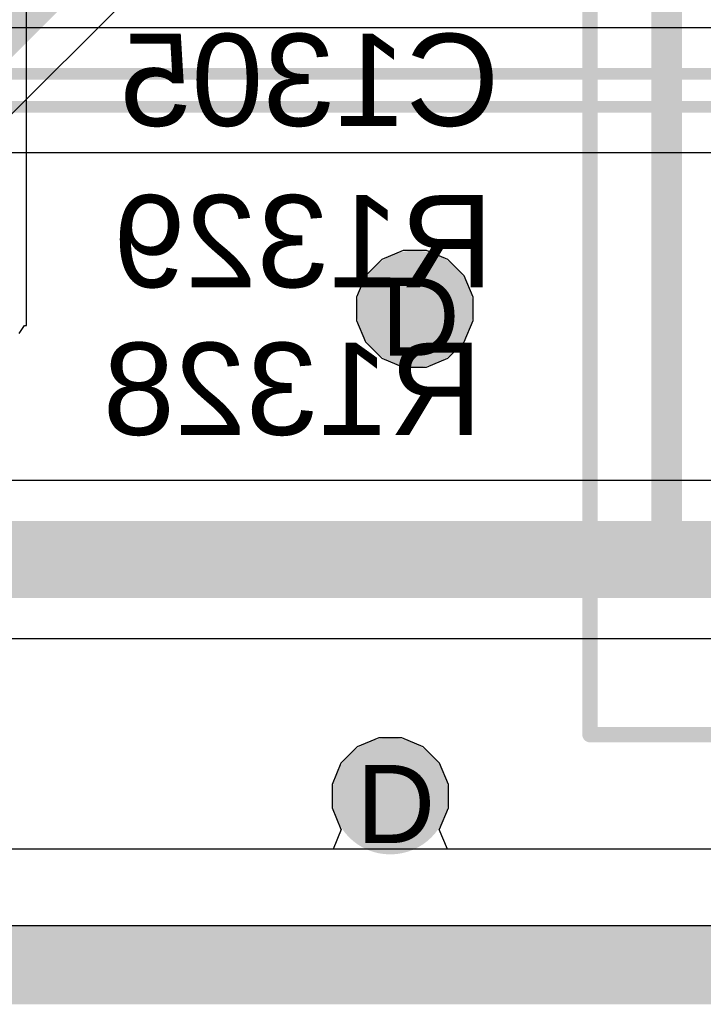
# Model space of a CAD drawing. Header units: inches. Extents: x -6 to 11.2, y -2.2 to 8.3.
# Tile 230 of 256: x 4.108 to 4.283, y -0.01 to 0.242. Entities that reach past the tile are written whole.
import ezdxf

# ---------------------------------------------------------------- set-up
doc = ezdxf.new("R2010")
doc.units = ezdxf.units.IN
doc.header["$MEASUREMENT"] = 0
for name, color, linetype in [('Board Layer Stack Bottom Overlay', 54, 'Continuous'), ('Board Outline', 76, 'Continuous'), ('Bottom Comp Outline -Top11)-Comp Outline -Bot12)', 56, 'Continuous'), ('Dimension', 6, 'Continuous'), ('Drill Drawing', 1, 'Continuous'), ('Layer  6- Inner', 156, 'Continuous'), ('Layer 1- Top', 1, 'Continuous'), ('Layer 2- GND', 16, 'Continuous'), ('Layer 3- Inner', 16, 'Continuous'), ('Layer 4- Inner', 76, 'Continuous'), ('Layer 5- Inner', 90, 'Continuous'), ('Layer 7- PWR', 76, 'Continuous'), ('Layer 8- Bottom', 5, 'Continuous'), ('Via Holes', 16, 'Continuous')]:
    doc.layers.add(name, color=color, linetype=linetype)
doc.styles.add('Arial', font='txt', dxfattribs={"height": 0.2})

# ---------------------------------------------------------------- blocks, each defined once
blk = doc.blocks.new('SWT_CTS_21904_B_191')
at = {"layer": 'Board Layer Stack Bottom Overlay'}
for points in [[(-0.21654, -0.19291, 0.00787, 0.00787, 0), (-0.21654, 0.19291, 0.00787, 0.00787, 0)], [(-0.21654, -0.19291, 0.00787, 0.00787, 0), (-0.19685, -0.19291, 0.00787, 0.00787, 0)]]:
    blk.add_lwpolyline(points, format="xyseb", dxfattribs=at)
blk.add_lwpolyline([(-0.2185, -0.19291, 0.00394, 0.00394, 1), (-0.21457, -0.19291, 0.00394, 0.00394, 1)], format="xyseb", close=True, dxfattribs=at)
blk.add_lwpolyline([(-0.2185, -0.19291, 0.00394, 0.00394, 1), (-0.21457, -0.19291, 0.00394, 0.00394, 1)], format="xyseb", close=True, dxfattribs=at)
at = {"layer": 'Bottom Comp Outline -Top11)-Comp Outline -Bot12)'}
for points in [[(-0.23622, -0.23622, 0.00394, 0.00394, 0), (-0.23622, 0.23622, 0.00394, 0.00394, 0)], [(-0.23622, -0.23622, 0.00394, 0.00394, 0), (0.23622, -0.23622, 0.00394, 0.00394, 0)]]:
    blk.add_lwpolyline(points, format="xyseb", dxfattribs=at)
blk.add_lwpolyline([(-0.2372, -0.23622, 0.00197, 0.00197, 1), (-0.23524, -0.23622, 0.00197, 0.00197, 1)], format="xyseb", close=True, dxfattribs=at)
blk.add_lwpolyline([(-0.2372, -0.23622, 0.00197, 0.00197, 1), (-0.23524, -0.23622, 0.00197, 0.00197, 1)], format="xyseb", close=True, dxfattribs=at)
at = {"layer": 'Dimension'}
for points in [[(-0.23622, -0.23622, 0.00394, 0.00394, 0), (-0.23622, 0.19685, 0.00394, 0.00394, 0)], [(-0.23622, -0.23622, 0.00394, 0.00394, 0), (0.23622, -0.23622, 0.00394, 0.00394, 0)]]:
    blk.add_lwpolyline(points, format="xyseb", dxfattribs=at)
blk.add_lwpolyline([(-0.2372, -0.23622, 0.00197, 0.00197, 1), (-0.23524, -0.23622, 0.00197, 0.00197, 1)], format="xyseb", close=True, dxfattribs=at)
blk.add_lwpolyline([(-0.2372, -0.23622, 0.00197, 0.00197, 1), (-0.23524, -0.23622, 0.00197, 0.00197, 1)], format="xyseb", close=True, dxfattribs=at)

msp = doc.modelspace()

# ---------------------------------------------------------------- hatches: boundary and pattern name
at = {"layer": 'Layer 1- Top'}
h = msp.add_hatch(color=7, dxfattribs=at)
edge = h.paths.add_edge_path()
edge.add_arc((4.20906, 0.16811), 0.00984, 0, 360)
h = msp.add_hatch(color=7, dxfattribs=at)
edge = h.paths.add_edge_path()
edge.add_arc((4.20276, 0.04331), 0.00984, 0, 360)
at = {"layer": 'Layer 3- Inner'}
h = msp.add_hatch(color=7, dxfattribs=at)
edge = h.paths.add_edge_path()
edge.add_arc((4.20906, 0.16811), 0.00984, 0, 360)
h = msp.add_hatch(color=7, dxfattribs=at)
edge = h.paths.add_edge_path()
edge.add_arc((4.20276, 0.04331), 0.00984, 0, 360)
at = {"layer": 'Layer 5- Inner'}
h = msp.add_hatch(color=7, dxfattribs=at)
edge = h.paths.add_edge_path()
edge.add_arc((4.20906, 0.16811), 0.00984, 0, 360)
h = msp.add_hatch(color=7, dxfattribs=at)
edge = h.paths.add_edge_path()
edge.add_arc((4.20276, 0.04331), 0.00984, 0, 360)
at = {"layer": 'Layer 7- PWR'}
h = msp.add_hatch(color=7, dxfattribs=at)
edge = h.paths.add_edge_path()
edge.add_arc((4.20906, 0.16811), 0.01492, 0, 360)
h = msp.add_hatch(color=7, dxfattribs=at)
edge = h.paths.add_edge_path()
edge.add_arc((4.20276, 0.04331), 0.01492, 0, 360)
at = {"layer": 'Layer 8- Bottom'}
h = msp.add_hatch(color=7, dxfattribs=at)
edge = h.paths.add_edge_path()
edge.add_arc((4.20906, 0.16811), 0.00984, 0, 360)
h = msp.add_hatch(color=7, dxfattribs=at)
edge = h.paths.add_edge_path()
edge.add_arc((4.20276, 0.04331), 0.00984, 0, 360)
at = {"layer": 'Via Holes'}
h = msp.add_hatch(color=7, dxfattribs=at)
edge = h.paths.add_edge_path()
edge.add_arc((4.20906, 0.16811), 0.00492, 0, 360)
h = msp.add_hatch(color=7, dxfattribs=at)
edge = h.paths.add_edge_path()
edge.add_arc((4.20276, 0.04331), 0.00492, 0, 360)

# ---------------------------------------------------------------- linework, layer by layer
at = {"layer": 'Board Outline'}
msp.add_lwpolyline([(-0.00001, -0.00001, 0.015, 0.015, 0), (5.39999, -0.00001, 0.015, 0.015, 0)], format="xyseb", dxfattribs=at)
at = {"layer": 'Layer  6- Inner'}
for p, q in [((4.20609, 0.18303), (4.2006, 0.18076)), ((4.21202, 0.18303), (4.20609, 0.18303)), ((4.21751, 0.18076), (4.21202, 0.18303)), ((4.2006, 0.18076), (4.19641, 0.17656)), ((4.2217, 0.17656), (4.21751, 0.18076)), ((4.19641, 0.17656), (4.19413, 0.17108)), ((4.22398, 0.17108), (4.2217, 0.17656)), ((4.19413, 0.17108), (4.19413, 0.16514)), ((4.22398, 0.16514), (4.22398, 0.17108)), ((4.19413, 0.16514), (4.19641, 0.15966)), ((4.2217, 0.15966), (4.22398, 0.16514)), ((4.19641, 0.15966), (4.2006, 0.15546)), ((4.21751, 0.15546), (4.2217, 0.15966)), ((4.2006, 0.15546), (4.20609, 0.15319)), ((4.21202, 0.15319), (4.21751, 0.15546)), ((4.20609, 0.15319), (4.21202, 0.15319)), ((4.19979, 0.05823), (4.1943, 0.05596)), ((4.20572, 0.05823), (4.19979, 0.05823)), ((4.21121, 0.05596), (4.20572, 0.05823)), ((4.1943, 0.05596), (4.19011, 0.05176)), ((4.21541, 0.05176), (4.21121, 0.05596)), ((4.19011, 0.05176), (4.18783, 0.04628)), ((4.21768, 0.04628), (4.21541, 0.05176)), ((4.18783, 0.04628), (4.18783, 0.04034)), ((4.21768, 0.04034), (4.21768, 0.04628)), ((4.18783, 0.04034), (4.19011, 0.03485)), ((4.21541, 0.03485), (4.21768, 0.04034)), ((4.19019, 0.03477), (4.18812, 0.02977)), ((4.19011, 0.03485), (4.19019, 0.03477)), ((4.21532, 0.03477), (4.21541, 0.03485)), ((4.2174, 0.02977), (4.21532, 0.03477)), ((4.18812, 0.02977), (4.0519, 0.02977)), ((4.76896, 0.02977), (4.2174, 0.02977))]:
    msp.add_line(p, q, dxfattribs=at)
at = {"layer": 'Layer 1- Top'}
msp.add_line((5.37021, 0.02977), (1.15408, 0.02977), dxfattribs=at)
at = {"layer": 'Layer 2- GND'}
msp.add_line((5.38991, 0.01008), (1.14213, 0.01008), dxfattribs=at)
msp.add_lwpolyline([(-0.00001, -0.00001, 0.02, 0.02, 0), (5.39999, -0.00001, 0.02, 0.02, 0)], format="xyseb", dxfattribs=at)
at = {"layer": 'Layer 3- Inner'}
for p, q in [((4.97275, 0.24007), (3.33664, 0.24007)), ((2.9252, 0.20812), (4.97279, 0.20812)), ((5.37021, 0.02977), (1.15448, 0.02977))]:
    msp.add_line(p, q, dxfattribs=at)
for points in [[(2.9252, 0.22835, 0.00299, 0.00299, 0), (4.97275, 0.22835, 0.00299, 0.00299, 0)], [(2.9252, 0.21984, 0.00299, 0.00299, 0), (4.97279, 0.21984, 0.00299, 0.00299, 0)]]:
    msp.add_lwpolyline(points, format="xyseb", dxfattribs=at)
at = {"layer": 'Layer 4- Inner'}
for p, q in [((4.20609, 0.18303), (4.2006, 0.18076)), ((4.21202, 0.18303), (4.20609, 0.18303)), ((4.21751, 0.18076), (4.21202, 0.18303)), ((4.2006, 0.18076), (4.19641, 0.17656)), ((4.2217, 0.17656), (4.21751, 0.18076)), ((4.19641, 0.17656), (4.19413, 0.17108)), ((4.22398, 0.17108), (4.2217, 0.17656)), ((4.19413, 0.17108), (4.19413, 0.16514)), ((4.22398, 0.16514), (4.22398, 0.17108)), ((4.19413, 0.16514), (4.19641, 0.15966)), ((4.2217, 0.15966), (4.22398, 0.16514)), ((4.19641, 0.15966), (4.2006, 0.15546)), ((4.21751, 0.15546), (4.2217, 0.15966)), ((4.2006, 0.15546), (4.20609, 0.15319)), ((4.21202, 0.15319), (4.21751, 0.15546)), ((4.20609, 0.15319), (4.21202, 0.15319)), ((4.19979, 0.05823), (4.1943, 0.05596)), ((4.20572, 0.05823), (4.19979, 0.05823)), ((4.21121, 0.05596), (4.20572, 0.05823)), ((4.1943, 0.05596), (4.19011, 0.05176)), ((4.21541, 0.05176), (4.21121, 0.05596)), ((4.19011, 0.05176), (4.18783, 0.04628)), ((4.21768, 0.04628), (4.21541, 0.05176)), ((4.18783, 0.04628), (4.18783, 0.04034)), ((4.21768, 0.04034), (4.21768, 0.04628)), ((4.18783, 0.04034), (4.19011, 0.03485)), ((4.21541, 0.03485), (4.21768, 0.04034)), ((4.19019, 0.03477), (4.18812, 0.02977)), ((4.19011, 0.03485), (4.19019, 0.03477)), ((4.21532, 0.03477), (4.21541, 0.03485)), ((4.2174, 0.02977), (4.21532, 0.03477)), ((4.18812, 0.02977), (4.0519, 0.02977)), ((4.76896, 0.02977), (4.2174, 0.02977))]:
    msp.add_line(p, q, dxfattribs=at)
at = {"layer": 'Layer 5- Inner'}
for p, q in [((4.10309, 0.21532), (4.14625, 0.25848)), ((4.70543, 0.12417), (3.60195, 0.12417)), ((2.95866, 0.08371), (4.71381, 0.08371)), ((5.37021, 0.02977), (1.15408, 0.02977))]:
    msp.add_line(p, q, dxfattribs=at)
for points in [[(4.0878, 0.22165, 0.01, 0.01, 0), (4.13543, 0.26929, 0.01, 0.01, 0)], [(2.95866, 0.10394, 0.01969, 0.01969, 0), (4.71381, 0.10394, 0.01969, 0.01969, 0)]]:
    msp.add_lwpolyline(points, format="xyseb", dxfattribs=at)
at = {"layer": 'Layer 7- PWR'}
msp.add_line((5.38991, 0.01008), (1.14429, 0.01008), dxfattribs=at)
msp.add_lwpolyline([(-0.00001, -0.00001, 0.02, 0.02, 0), (5.39999, -0.00001, 0.02, 0.02, 0)], format="xyseb", dxfattribs=at)
at = {"layer": 'Layer 8- Bottom'}
for p, q in [((4.10951, 0.20677), (4.10951, 0.24677)), ((4.10951, 0.20386), (4.10951, 0.20677)), ((4.10951, 0.20677), (4.10951, 0.20677)), ((4.10951, 0.16386), (4.10951, 0.20386)), ((4.10951, 0.20386), (4.10951, 0.20386)), ((4.10764, 0.16182), (4.109, 0.16386)), ((4.109, 0.16386), (4.10951, 0.16386)), ((5.37021, 0.02977), (1.61865, 0.02977))]:
    msp.add_line(p, q, dxfattribs=at)

# ---------------------------------------------------------------- block references
msp.add_blockref('SWT_CTS_21904_B_191', (4.49016, 0.29528))

# ---------------------------------------------------------------- texts
at = {"layer": 'Board Layer Stack Bottom Overlay', "style": 'Arial', "text_generation_flag": 2}
for s, p in [('C1305', (4.23069, 0.21496)), ('R1329', (4.22912, 0.17363)), ('R1328', (4.22636, 0.13583))]:
    msp.add_text(s, height=0.023622, dxfattribs=at).set_placement(p)
at = {"layer": 'Drill Drawing', "style": 'Arial'}
for p in [(4.20039, 0.15611), (4.19409, 0.03131)]:
    msp.add_text('D', height=0.02, dxfattribs=at).set_placement(p)

doc.saveas('drawing.dxf')
